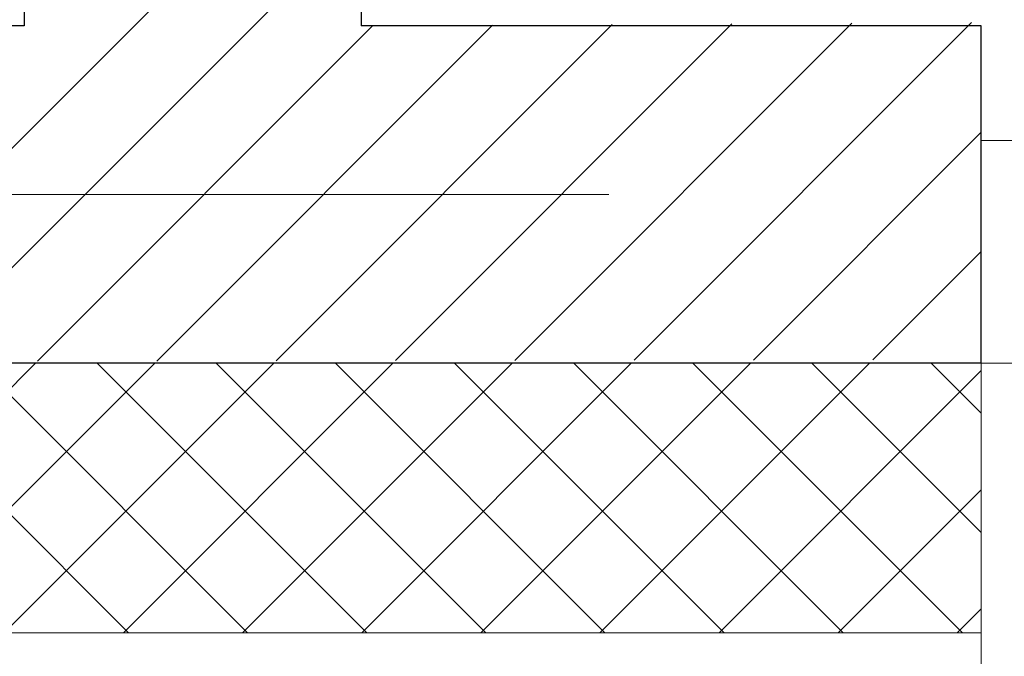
# Model space of a CAD drawing. Header units: metres. Extents: x 10441 to 19716, y -6570 to 1447.
# Tile 49 of 136: x 16743 to 16816, y -4275 to -4228. Entities that reach past the tile are written whole.
import ezdxf
from ezdxf.enums import TextEntityAlignment as Align

# ---------------------------------------------------------------- set-up
doc = ezdxf.new("R2010")
doc.units = ezdxf.units.M
doc.header["$MEASUREMENT"] = 0
doc.linetypes.add('DASHDOT', pattern=[25.4, 12.7, -6.35, 0, -6.35])
for name, color, linetype, lineweight in [('#elektryczne', 8, 'Continuous', 20), ('A_DRZWI', 8, 'Continuous', 5), ('A_HACZE', 8, 'Continuous', 5), ('A_OSIE', 8, 'Continuous', 13), ('A_OZACZENIE DRZWI', 8, 'Continuous', 13), ('A_OZNACZENIA OKIEN', 8, 'Continuous', 13), ('A_PROJEKTOWANE ŚCIANY MUROWANE NOŚNE', 8, 'Continuous', 30), ('A_TYNK', 8, 'Continuous', 5)]:
    doc.layers.add(name, color=color, linetype=linetype, lineweight=lineweight)
doc.styles.add('m1_romans', font='romans.shx', dxfattribs={"width": 0.8})

# ---------------------------------------------------------------- blocks, each defined once
blk = doc.blocks.new('podkład')
at = {"layer": 'A_DRZWI', "color": 8, "ltscale": 2}
blk.add_lwpolyline([(12645.747, -1992.199), (12632.301, -1992.199), (12632.301, -2008.699), (12645.747, -2008.699)], close=True, dxfattribs=at)
at = {"layer": 'A_HACZE', "color": 8, "linetype": 'Continuous'}
for p, q in [((12586.301, -1966.867), (12544.573, -2008.595)), ((12586.301, -1975.706), (12553.427, -2008.58)), ((12631.59, -1983.45), (12606.55, -2008.49)), ((12587.152, -1983.694), (12562.281, -2008.565)), ((12596.039, -1983.646), (12571.135, -2008.55)), ((12604.927, -1983.597), (12579.989, -2008.535)), ((12613.815, -1983.548), (12588.843, -2008.52)), ((12622.703, -1983.499), (12597.697, -2008.505)), ((12632.301, -1991.578), (12615.404, -2008.475)), ((12632.301, -2000.417), (12624.258, -2008.46)), ((12562.147, -2008.699), (12542.147, -2028.699)), ((12569.037, -2028.699), (12549.037, -2008.699)), ((12570.986, -2008.699), (12550.986, -2028.699)), ((12577.875, -2028.699), (12557.875, -2008.699)), ((12579.825, -2008.699), (12559.825, -2028.699)), ((12586.714, -2028.699), (12566.714, -2008.699)), ((12588.663, -2008.699), (12568.663, -2028.699)), ((12595.553, -2028.699), (12575.553, -2008.699)), ((12597.502, -2008.699), (12577.502, -2028.699)), ((12604.392, -2028.699), (12584.392, -2008.699)), ((12606.341, -2008.699), (12586.341, -2028.699)), ((12613.231, -2028.699), (12593.231, -2008.699)), ((12615.18, -2008.699), (12595.18, -2028.699)), ((12622.07, -2028.699), (12602.07, -2008.699)), ((12624.019, -2008.699), (12604.019, -2028.699)), ((12630.908, -2028.699), (12610.908, -2008.699)), ((12632.301, -2021.253), (12619.747, -2008.699)), ((12632.301, -2012.414), (12628.586, -2008.699)), ((12632.301, -2009.256), (12612.858, -2028.699)), ((12632.301, -2018.094), (12621.696, -2028.699)), ((12632.301, -2026.933), (12630.535, -2028.699))]:
    blk.add_line(p, q, dxfattribs=at)
at = {"layer": 'A_OSIE', "color": 8, "linetype": 'DASHDOT', "ltscale": 5}
blk.add_line((14256.99, -1996.199), (10108.729, -1996.199), dxfattribs=at)
at = {"layer": 'A_PROJEKTOWANE ŚCIANY MUROWANE NOŚNE', "color": 8}
for p, q in [((12586.301, -1550.699), (12586.301, -1983.699)), ((12561.301, -1575.699), (12561.301, -1983.699)), ((12561.301, -1983.699), (12482.302, -1983.699)), ((12632.301, -1983.699), (12586.301, -1983.699)), ((12632.301, -2008.699), (12632.301, -1983.699)), ((12632.301, -2008.699), (12482.301, -2008.699))]:
    blk.add_line(p, q, dxfattribs=at)
at = {"layer": 'A_TYNK', "color": 8, "linetype": 'Continuous'}
for p, q in [((12632.301, -2008.699), (12632.301, -2028.699)), ((12632.301, -2028.699), (12482.301, -2028.699)), ((12632.301, -2028.699), (12482.301, -2028.699)), ((12632.301, -2028.699), (12632.301, -2044.699))]:
    blk.add_line(p, q, dxfattribs=at)
at = {"layer": 'A_OZACZENIE DRZWI', "color": 8, "ltscale": 0.1, "style": 'm1_romans', "width": 0.8}
for rotation, p in [(98.48606, (12735.073, -773.135)), (359.99999, (12573.801, -1012.699)), (89.99999, (11565.286, -1150.141)), (89.99999, (11872.286, -1150.141)), (89.99999, (12230.03, -1245.641)), (89.99999, (12385.875, -1249.441)), (89.99999, (11565.286, -1370.894)), (89.99999, (11872.286, -1370.894)), (89.99999, (12230.03, -1370.894)), (89.99999, (12389.301, -1370.894)), (89.99999, (11748.794, -1556.148)), (89.99999, (11986.603, -1556.148)), (89.99999, (12389.301, -1556.148)), (359.99999, (12235.051, -1664.2)), (359.99999, (12235.051, -1880.2)), (89.99999, (11745.781, -2001.941))]:
    blk.add_attdef('SZEROKOSC', text='', height=10, rotation=rotation, dxfattribs=at).set_placement(p, align=Align.BOTTOM_CENTER)
for rotation, p in [(98.48606, (12738.555, -773.475)), (359.99999, (12572.951, -1016.093)), (89.99999, (11568.68, -1150.991)), (89.99999, (11875.68, -1150.991)), (89.99999, (12233.423, -1246.491)), (89.99999, (12389.268, -1250.291)), (89.99999, (11568.68, -1371.744)), (89.99999, (11875.68, -1371.744)), (89.99999, (12233.424, -1371.744)), (89.99999, (12392.695, -1371.744)), (89.99999, (11752.187, -1556.998)), (89.99999, (11989.997, -1556.998)), (89.99999, (12392.695, -1556.998)), (359.99999, (12234.201, -1667.593)), (359.99999, (12234.201, -1883.593)), (89.99999, (11749.175, -2002.791))]:
    blk.add_attdef('WYSOKOSC', text='', height=10, rotation=rotation, dxfattribs=at).set_placement(p, align=Align.TOP_CENTER)
at = {"layer": 'A_OZNACZENIA OKIEN', "color": 8, "ltscale": 0.1, "style": 'm1_romans', "width": 0.8}
for rotation, p in [(278.86761, (13403.276, -587.565)), (278.86761, (13013.44, -645.269)), (278.86761, (12475.303, -724.921)), (278.86761, (12253.717, -757.72)), (0.00001, (14011.092, -903.425)), (278.86761, (11051.11, -935.724)), (278.86761, (10670.259, -992.094)), (0.00001, (14011.092, -1578.093)), (89.99999, (10822.997, -2081.555)), (89.99999, (11207.997, -2081.555)), (89.99999, (11973.997, -2081.555)), (89.99999, (13179.195, -2081.555)), (89.99999, (13543.195, -2081.555))]:
    blk.add_attdef('WYSOKOSC', text='', height=10, rotation=rotation, dxfattribs=at).set_placement(p, align=Align.TOP_CENTER)
for rotation, p in [(278.86761, (13373.707, -593.039)), (278.86761, (12983.87, -650.743)), (278.86761, (12445.733, -730.395)), (278.86761, (12224.148, -763.194)), (0.00001, (14017.48, -900.031)), (278.86761, (11021.54, -941.198)), (278.86761, (10640.689, -997.568)), (0.00001, (14017.48, -1574.699)), (89.99999, (10819.603, -2080.704)), (89.99999, (11204.603, -2080.704)), (89.99999, (11970.603, -2080.704)), (89.99999, (13175.801, -2080.704)), (89.99999, (13539.801, -2080.704))]:
    blk.add_attdef('SZEROKOSC', text='', height=10, rotation=rotation, dxfattribs=at).set_placement(p, align=Align.BOTTOM_CENTER)

msp = doc.modelspace()

# ---------------------------------------------------------------- block references
at = {"layer": '#elektryczne', "color": 8, "linetype": 'Continuous', "lineweight": 18}
msp.add_blockref('podkład', (4182.373, -2244.781), dxfattribs=at)

doc.saveas('drawing.dxf')
